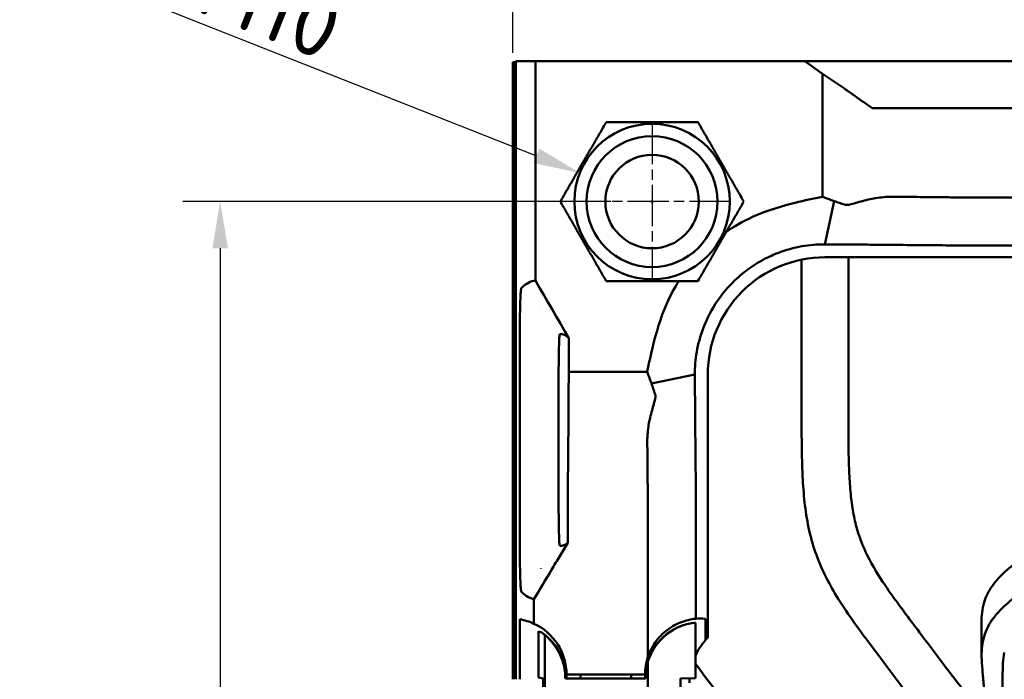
# Model space of a CAD drawing. Header units: millimetres. Extents: x 0 to 6049, y -120 to 1682.
# Tile 58 of 191: x 199 to 305, y 1432 to 1503. Entities that reach past the tile are written whole.
import ezdxf

# ---------------------------------------------------------------- set-up
doc = ezdxf.new("R2010")
doc.units = ezdxf.units.MM
doc.header["$LTSCALE"] = 2
doc.linetypes.add('CHAIN', pattern=[0.3543, 0.2362, -0.0295, 0.0591, -0.0295])
for name, color, linetype, lineweight in [('Bemaßung (ISO)', 7, 'Continuous', 25), ('Mittelpunktmarkierung (ISO)', 7, 'Continuous', 25), ('Sichtbar (ISO)', 7, 'Continuous', 50)]:
    doc.layers.add(name, color=color, linetype=linetype, lineweight=lineweight)
doc.styles.add('Notiztext (DIN)', font='isocpeur.ttf')
doc.dimstyles.new('Standard (DIN)', dxfattribs={"dimscale": 2, "dimtxt": 3.5, "dimasz": 2.5, "dimexe": 2, "dimexo": 0.5, "dimgap": 0.5, "dimtad": 1, "dimrnd": 1e-08, "dimtxsty": 'Notiztext (DIN)', "dimcen": 0.09, "dimdle": 10, "dimclrd": 256, "dimclre": 256, "dimclrt": 256, "dimadec": 0, "dimazin": 0, "dimtfac": 1, "dimtmove": 0, "dimatfit": 3, "dimfxl": 1, "dimtolj": 1, "dimtzin": 0, "dimlwd": -1, "dimlwe": -1, "dimarcsym": 0})

# ---------------------------------------------------------------- blocks, each defined once
blk = doc.blocks.new('*D15')
at = {"layer": 'Bemaßung (ISO)', "transparency": 16777216}
for p, q in [((252.12, 1499.39), (252.12, 1536.74)), ((754.92, 1495.47), (754.92, 1536.74)), ((257.12, 1532.74), (749.92, 1532.74))]:
    blk.add_line(p, q, dxfattribs=at)
for points in [[(257.12, 1533.57), (257.12, 1531.9), (252.12, 1532.74)], [(749.92, 1533.57), (749.92, 1531.9), (754.92, 1532.74)]]:
    blk.add_solid(points, dxfattribs=at)
at = {"layer": 'Defpoints', "color": 0, "transparency": 16777216}
for p in [(754.92, 1532.74), (252.12, 1498.39), (754.92, 1494.47)]:
    blk.add_point(p, dxfattribs=at)
at = {"layer": 'Bemaßung (ISO)', "transparency": 16777216, "insert": (493.28, 1542.14), "char_height": 7, "attachment_point": 1, "style": 'Notiztext (DIN)'}
blk.add_mtext('\\A1;502,8', dxfattribs=at)
blk = doc.blocks.new('*D18')
at = {"layer": 'Bemaßung (ISO)', "transparency": 16777216}
for p, q in [((262.62, 1483.49), (216.81, 1483.49)), ((220.81, 1478.49), (220.81, 1018.49)), ((262.62, 1013.49), (216.81, 1013.49))]:
    blk.add_line(p, q, dxfattribs=at)
for points in [[(219.98, 1478.49), (221.65, 1478.49), (220.81, 1483.49)], [(219.98, 1018.49), (221.65, 1018.49), (220.81, 1013.49)]]:
    blk.add_solid(points, dxfattribs=at)
at = {"layer": 'Defpoints', "color": 0, "transparency": 16777216}
for p in [(263.62, 1483.49), (220.81, 1013.49), (263.62, 1013.49)]:
    blk.add_point(p, dxfattribs=at)
at = {"layer": 'Bemaßung (ISO)', "transparency": 16777216, "insert": (212.81, 1241.47), "char_height": 7, "attachment_point": 1, "rotation": 90, "style": 'Notiztext (DIN)'}
blk.add_mtext('\\A1;470', dxfattribs=at)
blk = doc.blocks.new('*D19')
at = {"layer": 'Bemaßung (ISO)', "transparency": 16777216}
for p, q in [((203.17, 1508.73), (254.64, 1488.38)), ((266.84, 1483.49), (267.2, 1483.49)), ((267.02, 1483.31), (267.02, 1483.67))]:
    blk.add_line(p, q, dxfattribs=at)
blk.add_solid([(254.95, 1489.16), (254.33, 1487.61), (259.29, 1486.55)], dxfattribs=at)
at = {"layer": 'Defpoints', "color": 0, "transparency": 16777216}
for p in [(259.29, 1486.55), (274.76, 1480.43)]:
    blk.add_point(p, dxfattribs=at)
at = {"layer": 'Bemaßung (ISO)', "transparency": 16777216, "insert": (207.04, 1515.8), "char_height": 7, "attachment_point": 1, "rotation": 338.4359, "style": 'Notiztext (DIN)'}
blk.add_mtext('\\A1; \\fISOCPEUR|b0|i0;{\\H7.0000;4xM10}', dxfattribs=at)

msp = doc.modelspace()

# ---------------------------------------------------------------- linework, layer by layer
at = {"layer": 'Mittelpunktmarkierung (ISO)', "linetype": 'CHAIN', "ltscale": 9.334043}
for p, q in [((267.023, 1491.891), (267.023, 1475.091)), ((275.423, 1483.491), (258.623, 1483.491))]:
    msp.add_line(p, q, dxfattribs=at)
at = {"layer": 'Sichtbar (ISO)'}
for p, q in [((252.123, 1432.391), (252.123, 1498.391)), ((252.123, 1498.391), (252.463, 1498.391)), ((252.123, 1498.391), (252.263, 1498.251)), ((252.263, 1432.391), (252.263, 1498.251)), ((252.463, 1498.251), (252.263, 1498.251)), ((252.463, 1498.491), (254.541, 1498.491)), ((252.463, 1432.391), (252.463, 1498.491)), ((252.463, 1498.051), (252.463, 1432.391)), ((252.463, 1498.051), (252.463, 1498.051)), ((252.463, 1498.051), (252.463, 1498.051)), ((254.541, 1498.491), (254.541, 1475.048)), ((254.541, 1498.491), (283.361, 1498.491)), ((285.542, 1498.491), (283.361, 1498.491)), ((285.244, 1497.159), (283.361, 1498.491)), ((285.542, 1498.491), (290.523, 1498.491)), ((318.523, 1498.491), (290.523, 1498.491)), ((285.244, 1484.012), (285.244, 1497.159)), ((287.61, 1495.57), (285.244, 1497.159)), ((288.11, 1495.224), (289.554, 1494.203)), ((290.565, 1493.491), (292.755, 1493.491)), ((318.224, 1493.491), (292.755, 1493.491)), ((285.524, 1478.915), (286.494, 1483.548)), ((283.023, 1460.859), (283.023, 1477.278)), ((328.165, 1477.53), (285.524, 1477.53)), ((288.023, 1477.53), (288.023, 1460.859)), ((255.123, 1471.762), (255.123, 1471.757)), ((252.875, 1469.468), (252.875, 1469.468)), ((252.875, 1469.467), (252.875, 1446.515)), ((258.111, 1465.271), (258.111, 1468.895)), ((257.023, 1451.491), (257.023, 1464.491)), ((258.111, 1465.271), (258.075, 1462.905)), ((266.502, 1465.271), (258.111, 1465.271)), ((271.6, 1464.99), (266.965, 1464.02)), ((272.984, 1436.849), (272.984, 1464.991)), ((258.071, 1462.405), (258.071, 1460.959)), ((252.875, 1446.514), (252.875, 1446.514)), ((255.123, 1444.225), (255.123, 1444.22)), ((252.865, 1432.391), (252.865, 1438.808)), ((272.722, 1436.562), (272.722, 1438.874)), ((254.859, 1437.535), (254.859, 1432.578)), ((255.566, 1430.191), (255.566, 1437.101)), ((266.582, 1430.191), (266.582, 1434.293)), ((257.873, 1432.891), (266.273, 1432.891)), ((257.873, 1432.49), (257.873, 1432.891)), ((259.373, 1432.49), (259.373, 1432.891)), ((264.773, 1432.891), (264.773, 1432.49)), ((266.273, 1432.891), (266.273, 1432.49)), ((254.859, 1432.578), (255.388, 1432.49)), ((255.388, 1421.679), (255.388, 1432.49)), ((257.743, 1432.46), (266.304, 1432.46)), ((257.772, 1432.49), (257.773, 1432.491)), ((257.772, 1432.49), (261.023, 1432.49)), ((261.023, 1432.49), (261.032, 1432.491)), ((261.032, 1432.491), (263.015, 1432.491)), ((263.023, 1432.49), (263.015, 1432.491)), ((263.023, 1432.49), (266.274, 1432.49)), ((266.274, 1432.49), (266.273, 1432.491)), ((271.662, 1432.503), (270.073, 1432.49)), ((270.073, 1432.49), (270.073, 1404.492))]:
    msp.add_line(p, q, dxfattribs=at)
for radius in [8.315, 7, 5]:
    msp.add_circle((267.023, 1483.491), radius, dxfattribs=at)
for centre, radius, start, end in [((285.523, 1464.991), 12.539, 89.99897, 180.00077), ((251.873, 1432.891), 6, 65.26382, 80.48737), ((251.873, 1432.891), 6, 0, 65.26382), ((272.273, 1432.491), 6, 110.46661, 180), ((251.773, 1432.491), 6, 0, 53.01855), ((251.773, 1432.491), 5.969, 359.70683, 50.55316), ((278.023, 1431.991), 7, 139.22738, 155.33347), ((272.273, 1432.891), 6, 161.52855, 180), ((272.273, 1432.491), 5.969, 162.42504, 180.29317), ((278.023, 1431.991), 7, 175.84351, 179.89756)]:
    msp.add_arc(centre, radius, start, end, dxfattribs=at)
for centre, major_axis, ratio, start_param, end_param in [((288.11, 1495.163), (-1, 0.709), 0.0412121, 4.7416064, 5.2652052), ((289.549, 1494.833), (10.047, -7.126), 0.0414916, 4.7423284, 4.8430786), ((258.098, 1462.405), (0, 1), 0.0262019, 1.0471976, 1.5707963), ((257.809, 1460.959), (0, -10), 0.0262019, 1.2449977, 1.5707963), ((272.273, 1432.908), (5.991, 0.065), 0.9985358, 1.4848825, 1.6533719), ((252.698, 1432.491), (-5.553, 0), 0.9860383, 4.207778, 4.3127469), ((278.023, 1431.991), (-7, 0), 0.9999629, 5.5160429, 5.5715688)]:
    msp.add_ellipse(centre, major_axis=major_axis, ratio=ratio, start_param=start_param, end_param=end_param, dxfattribs=at)
for points in [[(257.208, 1483.491), (259.662, 1487.741), (262.116, 1491.991)], [(262.116, 1491.991), (267.023, 1491.991), (271.931, 1491.991)], [(271.931, 1491.991), (274.385, 1487.741), (276.838, 1483.491)], [(262.116, 1474.991), (259.662, 1479.241), (257.208, 1483.491)], [(276.838, 1483.491), (274.385, 1479.241), (271.931, 1474.991)], [(271.931, 1474.991), (267.023, 1474.991), (262.116, 1474.991)]]:
    msp.add_rational_spline(points, [1, 1.15470053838, 1], degree=2, dxfattribs=at)
for points, knots in [([(285.244, 1484.012), (284.299, 1483.818), (283.298, 1483.605), (281.104, 1483.06), (279.398, 1482.58), (276.694, 1481.358), (275.765, 1480.812), (274.968, 1480.262)], [-0.97368078, -0.97368078, -0.97368078, -0.97368078, -0.74788573, -0.74788573, -0.45638933, -0.45638933, -0.26452623, -0.26452623, -0.26452623, -0.26452623]), ([(285.244, 1484.012), (285.453, 1483.932), (285.663, 1483.852), (286.079, 1483.694), (286.285, 1483.617), (286.494, 1483.548)], [0.000001, 0.000001, 0.000001, 0.000001, 0.07622633, 0.07622633, 0.15113212, 0.15113212, 0.15113212, 0.15113212]), ([(286.494, 1483.548), (286.686, 1483.487), (286.862, 1483.424), (287.232, 1483.294), (287.42, 1483.23), (287.61, 1483.168)], [0.00065203, 0.00065203, 0.00065203, 0.00065203, 0.06970842, 0.06970842, 0.14141559, 0.14141559, 0.14141559, 0.14141559]), ([(288.11, 1483.159), (288.352, 1483.222), (288.594, 1483.285), (289.074, 1483.415), (289.316, 1483.482), (289.554, 1483.549)], [0.000001, 0.000001, 0.000001, 0.000001, 0.07514371, 0.07514371, 0.1492988, 0.1492988, 0.1492988, 0.1492988]), ([(289.554, 1483.549), (290.076, 1483.696), (290.604, 1483.81), (291.427, 1483.931), (291.719, 1483.962), (292.26, 1483.998), (292.509, 1484.005), (292.755, 1484.003)], [0.000001, 0.000001, 0.000001, 0.000001, 0.16252995, 0.16252995, 0.25260307, 0.25260307, 0.33062226, 0.33062226, 0.33062226, 0.33062226]), ([(327.023, 1483.931), (320.525, 1483.931), (314.026, 1483.931), (306.481, 1483.931), (305.13, 1483.931), (303.269, 1483.932), (302.383, 1483.932), (301.156, 1483.934), (300.647, 1483.935), (299.877, 1483.937), (299.566, 1483.938), (299.044, 1483.942), (298.831, 1483.944), (298.438, 1483.948), (298.267, 1483.951), (298.016, 1483.954), (297.939, 1483.955), (297.71, 1483.957), (297.549, 1483.959), (297.266, 1483.962), (297.16, 1483.963), (296.819, 1483.966), (296.685, 1483.967), (296.251, 1483.972), (295.974, 1483.974), (295.223, 1483.981), (294.763, 1483.985), (293.782, 1483.994), (293.269, 1483.999), (292.755, 1484.003)], [0.0000145, 0.0000145, 0.0000145, 0.0000145, 1.9495879, 1.9495879, 2.2636545, 2.2636545, 2.4697297, 2.4697297, 2.593226, 2.593226, 2.6731035, 2.6731035, 2.7308413, 2.7308413, 2.7780494, 2.7780494, 2.798979, 2.798979, 2.8405651, 2.8405651, 2.8797715, 2.8797715, 2.9056021, 2.9056021, 2.9494733, 2.9494733, 3.0234572, 3.0234572, 3.1043647, 3.1043647, 3.1043647, 3.1043647]), ([(288.11, 1483.159), (288.08, 1483.152), (288.051, 1483.146), (287.998, 1483.137), (287.975, 1483.134), (287.935, 1483.13), (287.918, 1483.129), (287.884, 1483.128), (287.867, 1483.128), (287.833, 1483.128), (287.815, 1483.129), (287.78, 1483.132), (287.762, 1483.134), (287.698, 1483.143), (287.652, 1483.153), (287.61, 1483.168)], [0.000001, 0.000001, 0.000001, 0.000001, 0.009093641, 0.009093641, 0.016142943, 0.016142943, 0.021288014, 0.021288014, 0.026514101, 0.026514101, 0.03204117, 0.03204117, 0.037675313, 0.037675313, 0.053054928, 0.053054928, 0.053054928, 0.053054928]), ([(275.666, 1474.848), (276.174, 1475.356), (276.722, 1475.825), (277.885, 1476.674), (278.499, 1477.054), (279.577, 1477.609), (280.026, 1477.811), (281.314, 1478.31), (282.168, 1478.549), (283.871, 1478.852), (284.705, 1478.921), (285.524, 1478.915)], [0.000001, 0.000001, 0.000001, 0.000001, 0.2158095, 0.2158095, 0.4321207, 0.4321207, 0.579551, 0.579551, 0.847553, 0.847553, 1.1041473, 1.1041473, 1.1041473, 1.1041473]), ([(285.524, 1478.915), (285.569, 1478.914), (285.593, 1478.914), (285.663, 1478.913), (285.698, 1478.913), (285.805, 1478.913), (285.876, 1478.912), (286.085, 1478.911), (286.223, 1478.91), (286.626, 1478.908), (286.895, 1478.906), (287.637, 1478.9), (288.122, 1478.897), (289.373, 1478.887), (290.162, 1478.88), (292.067, 1478.864), (293.139, 1478.854), (297.197, 1478.815), (298.047, 1478.805), (303.718, 1478.8), (306.908, 1478.8), (327.023, 1478.8)], [0.0005658, 0.0005658, 0.0005658, 0.0005658, 0.0150402, 0.0150402, 0.0303745, 0.0303745, 0.0607231, 0.0607231, 0.120197, 0.120197, 0.234193, 0.234193, 0.4450737, 0.4450737, 0.7886142, 0.7886142, 1.2936171, 1.2936171, 2.5280241, 2.5280241, 3.2720462, 3.2720462, 3.2720462, 3.2720462]), ([(254.541, 1475.048), (254.295, 1475.022), (254.048, 1474.941), (253.55, 1474.675), (253.297, 1474.486), (253.045, 1474.248)], [-4.2882426, -4.2882426, -4.2882426, -4.2882426, -2.171535, -2.171535, -0.0002081, -0.0002081, -0.0002081, -0.0002081]), ([(258.111, 1468.895), (257.516, 1469.919), (256.92, 1470.947), (255.731, 1472.995), (255.135, 1474.023), (254.541, 1475.048)], [-0.71025704, -0.71025704, -0.71025704, -0.71025704, -0.35518412, -0.35518412, -0.000001, -0.000001, -0.000001, -0.000001]), ([(269.889, 1474.99), (269.435, 1474.28), (268.993, 1473.48), (267.902, 1471.006), (267.441, 1469.362), (266.906, 1467.202), (266.694, 1466.209), (266.502, 1465.271)], [0.29358917, 0.29358917, 0.29358917, 0.29358917, 0.44399901, 0.44399901, 0.71279554, 0.71279554, 0.92417576, 0.92417576, 0.92417576, 0.92417576]), ([(253.045, 1474.248), (253.021, 1474.219), (252.997, 1474.067), (252.957, 1473.565), (252.939, 1473.241), (252.91, 1472.43), (252.898, 1471.949), (252.885, 1471.118), (252.881, 1470.798), (252.876, 1470.141), (252.875, 1469.805), (252.876, 1469.468)], [-0.75291065, -0.75291065, -0.75291065, -0.75291065, -0.55085369, -0.55085369, -0.37517429, -0.37517429, -0.20201615, -0.20201615, -0.10118101, -0.10118101, -0.00006192, -0.00006192, -0.00006192, -0.00006192]), ([(271.6, 1464.99), (271.593, 1465.791), (271.659, 1466.605), (271.948, 1468.268), (272.175, 1469.101), (272.771, 1470.682), (273.194, 1471.598), (273.956, 1472.775), (274.094, 1472.977), (274.669, 1473.769), (275.146, 1474.328), (275.666, 1474.848)], [-1.3634264, -1.3634264, -1.3634264, -1.3634264, -1.0095618, -1.0095618, -0.6411432, -0.6411432, -0.2935813, -0.2935813, -0.2203524, -0.2203524, -0.000001, -0.000001, -0.000001, -0.000001]), ([(257.155, 1469.329), (257.145, 1469.322), (257.136, 1469.281), (257.117, 1469.127), (257.108, 1469.014), (257.085, 1468.63), (257.072, 1468.302), (257.05, 1467.479), (257.041, 1466.992), (257.031, 1466.153), (257.028, 1465.829), (257.025, 1465.168), (257.024, 1464.83), (257.023, 1464.491)], [0.00022878, 0.00022878, 0.00022878, 0.00022878, 0.11072658, 0.11072658, 0.22039927, 0.22039927, 0.39719685, 0.39719685, 0.57136222, 0.57136222, 0.67258063, 0.67258063, 0.77383131, 0.77383131, 0.77383131, 0.77383131]), ([(258.111, 1468.895), (257.952, 1469.045), (257.794, 1469.155), (257.475, 1469.3), (257.315, 1469.333), (257.155, 1469.329)], [0.0000109, 0.0000109, 0.0000109, 0.0000109, 1.8153048, 1.8153048, 3.6482749, 3.6482749, 3.6482749, 3.6482749]), ([(266.965, 1464.02), (266.897, 1464.23), (266.819, 1464.438), (266.661, 1464.853), (266.581, 1465.063), (266.502, 1465.271)], [0.00065358, 0.00065358, 0.00065358, 0.00065358, 0.07616724, 0.07616724, 0.15226465, 0.15226465, 0.15226465, 0.15226465]), ([(271.714, 1438.865), (271.714, 1448.024), (271.714, 1450.603), (271.695, 1453.837), (271.686, 1454.67), (271.655, 1457.932), (271.646, 1458.965), (271.63, 1460.747), (271.624, 1461.481), (271.615, 1462.638), (271.612, 1463.083), (271.607, 1463.759), (271.606, 1464), (271.603, 1464.49), (271.601, 1464.739), (271.6, 1464.99)], [-2.8550632, -2.8550632, -2.8550632, -2.8550632, -1.5658251, -1.5658251, -0.8665012, -0.8665012, -0.5244676, -0.5244676, -0.2903888, -0.2903888, -0.1514197, -0.1514197, -0.077569, -0.077569, -0.000558, -0.000558, -0.000558, -0.000558]), ([(267.346, 1462.905), (267.284, 1463.094), (267.22, 1463.282), (267.09, 1463.652), (267.025, 1463.835), (266.965, 1464.02)], [0.000001, 0.000001, 0.000001, 0.000001, 0.06823279, 0.06823279, 0.1340872, 0.1340872, 0.1340872, 0.1340872]), ([(266.965, 1460.959), (267.032, 1461.198), (267.099, 1461.439), (267.229, 1461.921), (267.292, 1462.162), (267.354, 1462.405)], [0.000001, 0.000001, 0.000001, 0.000001, 0.07428191, 0.07428191, 0.14955239, 0.14955239, 0.14955239, 0.14955239]), ([(267.346, 1462.905), (267.356, 1462.877), (267.363, 1462.847), (267.374, 1462.795), (267.378, 1462.773), (267.382, 1462.736), (267.383, 1462.721), (267.385, 1462.693), (267.386, 1462.679), (267.386, 1462.651), (267.386, 1462.638), (267.385, 1462.611), (267.385, 1462.598), (267.382, 1462.56), (267.379, 1462.535), (267.37, 1462.475), (267.363, 1462.44), (267.354, 1462.405)], [-0.053041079, -0.053041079, -0.053041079, -0.053041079, -0.042840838, -0.042840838, -0.035513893, -0.035513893, -0.03096217, -0.03096217, -0.026518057, -0.026518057, -0.022395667, -0.022395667, -0.018362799, -0.018362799, -0.010719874, -0.010719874, -0.000001, -0.000001, -0.000001, -0.000001]), ([(266.511, 1457.759), (266.509, 1457.888), (266.511, 1458.019), (266.519, 1458.287), (266.526, 1458.425), (266.556, 1458.837), (266.586, 1459.112), (266.704, 1459.915), (266.819, 1460.44), (266.965, 1460.959)], [-0.33050547, -0.33050547, -0.33050547, -0.33050547, -0.28946609, -0.28946609, -0.24654214, -0.24654214, -0.16177934, -0.16177934, -0.000001, -0.000001, -0.000001, -0.000001]), ([(294.605, 1430.507), (293.469, 1432.008), (291.484, 1434.632), (288.879, 1438.102), (286.994, 1440.839), (285.606, 1443.272), (284.536, 1445.706), (283.786, 1448.3), (283.343, 1451.001), (283.136, 1453.62), (283.023, 1456.913), (283.023, 1459.284), (283.023, 1460.859)], [0.46716939, 0.46716939, 0.46716939, 0.46716939, 0.55673706, 0.62367314, 0.6735552, 0.71475577, 0.75686988, 0.79990097, 0.8430547, 0.8870771, 0.92495402, 1, 1, 1, 1]), ([(288.023, 1460.859), (288.025, 1459.582), (288.027, 1457.514), (288.094, 1454.723), (288.228, 1452.54), (288.47, 1450.534), (288.807, 1448.924), (289.262, 1447.433), (290.087, 1445.406), (291.4, 1443.216), (292.784, 1441.246), (293.825, 1439.827), (295.567, 1437.499), (297.849, 1434.477), (299.775, 1431.94), (300.578, 1430.88)], [0, 0, 0, 0, 0.06082574, 0.09852746, 0.13296707, 0.16496184, 0.19472835, 0.21118575, 0.2391865, 0.29871939, 0.33231212, 0.35378058, 0.38239728, 0.47064356, 0.53390574, 0.53390574, 0.53390574, 0.53390574]), ([(257.994, 1446.983), (257.995, 1449.928), (257.998, 1451.041), (258.013, 1453.116), (258.031, 1454.806), (258.058, 1457.759)], [0, 0, 0, 0, 0.8835069, 0.8835069, 1.8796636, 1.8796636, 1.8796636, 1.8796636]), ([(266.582, 1434.792), (266.582, 1439.781), (266.582, 1441.207), (266.582, 1445.24), (266.582, 1447.321), (266.58, 1449.189), (266.579, 1449.727), (266.577, 1450.387), (266.577, 1450.559), (266.575, 1450.993), (266.573, 1451.257), (266.57, 1451.621), (266.569, 1451.721), (266.566, 1452.002), (266.564, 1452.176), (266.56, 1452.513), (266.558, 1452.673), (266.555, 1452.901), (266.554, 1452.976), (266.552, 1453.187), (266.551, 1453.329), (266.547, 1453.732), (266.544, 1454.067), (266.535, 1454.945), (266.531, 1455.449), (266.521, 1456.572), (266.516, 1457.164), (266.511, 1457.759)], [0.000001, 0.000001, 0.000001, 0.000001, 1.4967492, 1.4967492, 2.4000354, 2.4000354, 2.7136274, 2.7136274, 2.8221855, 2.8221855, 2.991282, 2.991282, 3.0561851, 3.0561851, 3.1736506, 3.1736506, 3.2786459, 3.2786459, 3.3282878, 3.3282878, 3.4223628, 3.4223628, 3.551381, 3.551381, 3.7620633, 3.7620633, 3.997619, 3.997619, 3.997619, 3.997619]), ([(257.023, 1451.491), (257.024, 1451.147), (257.025, 1450.804), (257.029, 1450.134), (257.031, 1449.807), (257.041, 1448.966), (257.05, 1448.482), (257.072, 1447.665), (257.085, 1447.34), (257.108, 1446.961), (257.117, 1446.851), (257.136, 1446.7), (257.146, 1446.66), (257.155, 1446.653)], [0.00021632, 0.00021632, 0.00021632, 0.00021632, 0.10328579, 0.10328579, 0.20631704, 0.20631704, 0.38089991, 0.38089991, 0.55789602, 0.55789602, 0.66652395, 0.66652395, 0.77595747, 0.77595747, 0.77595747, 0.77595747]), ([(312.401, 1448.961), (311.401, 1448.401), (310.39, 1447.818), (308.454, 1446.628), (307.507, 1446.01), (306.358, 1445.186), (306.05, 1444.955), (304.77, 1443.944), (303.995, 1443.191), (303.43, 1442.403)], [-1.1897845, -1.1897845, -1.1897845, -1.1897845, -0.8523592, -0.8523592, -0.5274557, -0.5274557, -0.4045389, -0.4045389, -0.0000719, -0.0000719, -0.0000719, -0.0000719]), ([(252.876, 1446.514), (252.875, 1446.174), (252.876, 1445.835), (252.881, 1445.173), (252.885, 1444.851), (252.898, 1444.07), (252.909, 1443.576), (252.94, 1442.729), (252.958, 1442.406), (252.998, 1441.911), (253.021, 1441.762), (253.045, 1441.734)], [-0.81897355, -0.81897355, -0.81897355, -0.81897355, -0.69432992, -0.69432992, -0.5700378, -0.5700378, -0.37874578, -0.37874578, -0.20139845, -0.20139845, -0.00020068, -0.00020068, -0.00020068, -0.00020068]), ([(254.384, 1440.958), (255.006, 1442.002), (255.652, 1443.083), (256.557, 1444.592), (256.855, 1445.089), (257.425, 1446.038), (257.713, 1446.518), (257.994, 1446.983)], [-0.69308122, -0.69308122, -0.69308122, -0.69308122, -0.33303411, -0.33303411, -0.16283607, -0.16283607, -0.00000677, -0.00000677, -0.00000677, -0.00000677]), ([(257.155, 1446.653), (257.295, 1446.649), (257.436, 1446.674), (257.715, 1446.784), (257.854, 1446.868), (257.994, 1446.983)], [-3.2011524, -3.2011524, -3.2011524, -3.2011524, -1.593453, -1.593453, -0.0000034, -0.0000034, -0.0000034, -0.0000034]), ([(312.363, 1445.323), (310.797, 1444.452), (309.11, 1443.466), (307.178, 1442.152), (306.955, 1441.998), (305.38, 1440.877), (304.208, 1439.876), (303.42, 1438.773)], [0.0000497, 0.0000497, 0.0000497, 0.0000497, 0.6233648, 0.6233648, 0.7055042, 0.7055042, 1.2125632, 1.2125632, 1.2125632, 1.2125632]), ([(303.43, 1442.403), (303.227, 1442.12), (303.054, 1441.83), (302.766, 1441.236), (302.65, 1440.934), (302.338, 1439.9), (302.256, 1439.148), (302.257, 1438.408)], [0.00007322, 0.00007322, 0.00007322, 0.00007322, 0.14562582, 0.14562582, 0.29071026, 0.29071026, 0.63734445, 0.63734445, 0.63734445, 0.63734445]), ([(253.045, 1441.734), (253.27, 1441.521), (253.496, 1441.348), (253.942, 1441.089), (254.163, 1441.002), (254.384, 1440.958)], [0.000208, 0.000208, 0.000208, 0.000208, 1.9410611, 1.9410611, 3.8382398, 3.8382398, 3.8382398, 3.8382398]), ([(254.384, 1440.958), (254.384, 1440.548), (254.384, 1440.125), (254.384, 1439.689), (254.384, 1439.253), (254.384, 1438.803), (254.384, 1438.34)], [0, 0, 0, 0, 0.5, 0.5, 0.5, 1, 1, 1, 1]), ([(271.714, 1438.865), (271.16, 1438.813), (270.606, 1438.683), (269.5, 1438.247), (268.942, 1437.925), (268.1, 1437.224), (267.787, 1436.901), (267.124, 1436.034), (266.803, 1435.451), (266.582, 1434.792)], [0.000001, 0.000001, 0.000001, 0.000001, 0.23265606, 0.23265606, 0.48203967, 0.48203967, 0.64433375, 0.64433375, 0.86389859, 0.86389859, 0.86389859, 0.86389859]), ([(266.582, 1434.293), (266.732, 1434.768), (266.934, 1435.207), (267.366, 1435.921), (267.581, 1436.211), (268.169, 1436.877), (268.565, 1437.217), (269.364, 1437.751), (269.766, 1437.955), (270.175, 1438.112)], [0.000001, 0.000001, 0.000001, 0.000001, 0.15560311, 0.15560311, 0.28003471, 0.28003471, 0.47241163, 0.47241163, 0.64966066, 0.64966066, 0.64966066, 0.64966066]), ([(271.662, 1438.447), (271.41, 1438.423), (271.158, 1438.383), (270.662, 1438.272), (270.417, 1438.2), (270.175, 1438.112)], [-0.21045794, -0.21045794, -0.21045794, -0.21045794, -0.10451498, -0.10451498, -0.000001, -0.000001, -0.000001, -0.000001]), ([(271.662, 1432.503), (271.662, 1433.494), (271.662, 1434.485), (271.662, 1436.466), (271.662, 1437.456), (271.662, 1438.447)], [-0.59434466, -0.59434466, -0.59434466, -0.59434466, -0.29717283, -0.29717283, -0.000001, -0.000001, -0.000001, -0.000001]), ([(302.284, 1434.926), (302.284, 1435.46), (302.28, 1436.001), (302.268, 1437.125), (302.258, 1437.722), (302.257, 1438.408)], [0, 0, 0, 0, 0.2352155, 0.2352155, 0.4728011, 0.4728011, 0.4728011, 0.4728011]), ([(303.42, 1438.773), (303.188, 1438.449), (302.998, 1438.114), (302.684, 1437.411), (302.563, 1437.045), (302.476, 1436.677)], [0.00000355, 0.00000355, 0.00000355, 0.00000355, 0.1667106, 0.1667106, 0.34067822, 0.34067822, 0.34067822, 0.34067822]), ([(302.476, 1436.677), (302.397, 1436.342), (302.345, 1436.004), (302.281, 1435.272), (302.277, 1434.876), (302.295, 1434.481)], [-0.34227153, -0.34227153, -0.34227153, -0.34227153, -0.18373923, -0.18373923, -0.000001, -0.000001, -0.000001, -0.000001]), ([(304.524, 1432.733), (304.528, 1433.183), (304.536, 1433.639), (304.594, 1434.482), (304.637, 1434.871), (304.709, 1435.259)], [-0.39406329, -0.39406329, -0.39406329, -0.39406329, -0.18239379, -0.18239379, -0.00000228, -0.00000228, -0.00000228, -0.00000228]), ([(271.662, 1434.058), (272.412, 1433.061), (274.698, 1430.038), (276.991, 1427.021), (278.521, 1424.991)], [0.27255193, 0.27255193, 0.27255193, 0.27255193, 0.34587486, 0.49529989, 0.49529989, 0.49529989, 0.49529989]), ([(302.295, 1434.481), (302.315, 1434.022), (302.348, 1433.567), (302.429, 1432.598), (302.479, 1432.082), (302.526, 1431.572)], [0.000001, 0.000001, 0.000001, 0.000001, 0.21323651, 0.21323651, 0.45493774, 0.45493774, 0.45493774, 0.45493774]), ([(304.51, 1430.419), (304.525, 1430.805), (304.527, 1431.19), (304.525, 1431.962), (304.522, 1432.348), (304.524, 1432.733)], [-0.36060834, -0.36060834, -0.36060834, -0.36060834, -0.18037328, -0.18037328, -0.000001, -0.000001, -0.000001, -0.000001])]:
    msp.add_open_spline(points, degree=3, knots=knots, dxfattribs=at)
for points in [[(255.566, 1437.101), (255.505, 1437.164), (255.444, 1437.225), (255.383, 1437.284)], [(257.772, 1432.49), (257.763, 1432.48), (257.753, 1432.47), (257.743, 1432.46)], [(266.274, 1432.49), (266.284, 1432.48), (266.294, 1432.47), (266.304, 1432.46)]]:
    msp.add_open_spline(points, degree=3, dxfattribs=at)

# ---------------------------------------------------------------- dimensions: what is measured, and where the dimension line sits
at = {"layer": 'Bemaßung (ISO)'}
dim = msp.add_linear_dim(base=(754.919, 1532.737), p1=(252.123, 1498.391), p2=(754.919, 1494.47), dimstyle='Standard (DIN)', override={"dimgap": 0.5, "dimdec": 2, "dimtol": 0, "dimlim": 0, "dimtp": 0, "dimtm": 0, "dimtdec": 2, "dimtofl": 0, "dimatfit": 1}, dxfattribs=at)
dim.commit()
dim.dimension.update_dxf_attribs({"geometry": '*D15', "text_midpoint": (503.603, 1532.737), "dimtype": 160})
dim = msp.add_diameter_dim_2p(p1=(274.756, 1480.435), p2=(259.29, 1486.547), text=' \\fISOCPEUR|b0|i0;{\\H7.0000;4xM10}', dimstyle='Standard (DIN)', override={"dimgap": 0.5, "dimdec": 2, "dimlfac": 1, "dimtol": 0, "dimlim": 0, "dimtp": 0, "dimtm": 0, "dimtdec": 2, "dimtofl": 0}, dxfattribs=at)
dim.commit()
dim.dimension.update_dxf_attribs({"geometry": '*D19', "text_midpoint": (217.441, 1503.086), "dimtype": 163})
dim = msp.add_linear_dim(base=(220.814, 1013.491), p1=(263.623, 1483.491), p2=(263.623, 1013.491), angle=90, dimstyle='Standard (DIN)', override={"dimgap": 0.5, "dimdec": 2, "dimtol": 0, "dimlim": 0, "dimtp": 0, "dimtm": 0, "dimtdec": 2, "dimtofl": 0, "dimatfit": 1}, dxfattribs=at)
dim.commit()
dim.dimension.update_dxf_attribs({"geometry": '*D18', "text_midpoint": (220.814, 1248.471), "dimtype": 160})

doc.saveas('drawing.dxf')
